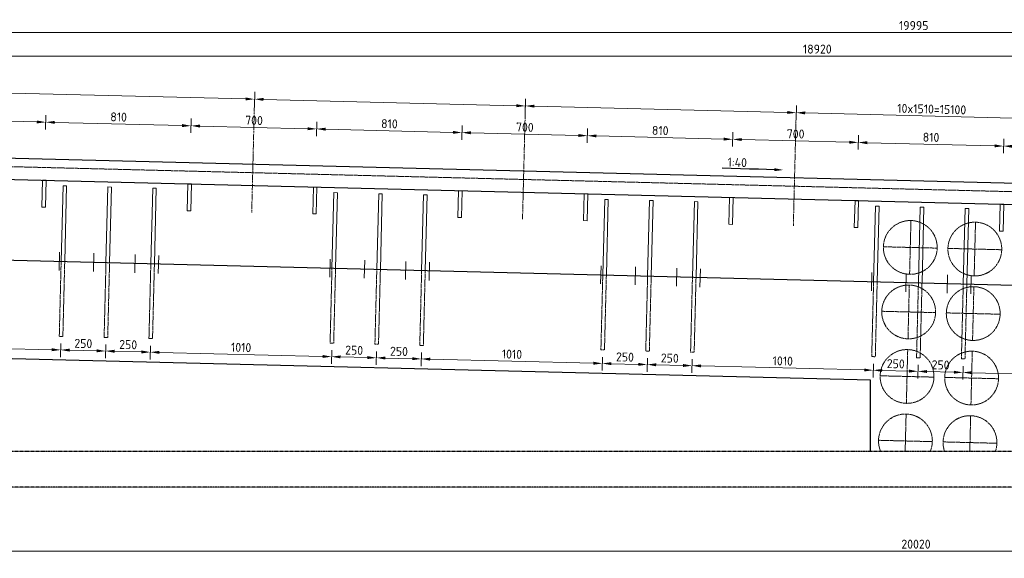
# Model space of a CAD drawing. Header units: millimetres. Extents: x -8028558 to 327273, y -63352 to 83293.
# Tile 184 of 195: x 291168 to 296656, y 13206 to 16211. Entities that reach past the tile are written whole.
import ezdxf
from ezdxf import colors
from ezdxf.entities.mleader import LeaderData, LeaderLine
from ezdxf.math import Vec2, Vec3

# ---------------------------------------------------------------- set-up
doc = ezdxf.new("R2010")
doc.units = ezdxf.units.MM
for name, pattern in [('NLCS-HIDDEN', [4, 2, -2]), ('XX-AFBREEK', [7, 4, -1, 1, -1]), ('XX-HART', [13, 4, -2, 1, -2, 4]), ('ZZ-HIDDEN-SO', [4, 2, -2])]:
    doc.linetypes.add(name, pattern=pattern)
for name, color, linetype, lineweight in [('B-CO-BC-AFBREEKLIJN-GD', 7, 'XX-AFBREEK', 25), ('B-CO-BC-BETONVORM-GD', 90, 'Continuous', 25), ('B-CO-BC-BETONVORM-GN', 10, 'ZZ-HIDDEN-SO', 13), ('B-CO-BC-BETONVORM-M', 7, 'Continuous', 18), ('B-CO-BC-STORTNAAD-GD', 10, 'BC-STORTNAAD', 25), ('B-CO-BC-VOORSPANNING-GN', 190, 'NLCS-HIDDEN', 13), ('B-CO-BC-WAPENING_HOOFDWAPENING-G', 170, 'Continuous', 18), ('B-CO-BC-WAPENING_HOOFDWAPENING-GN', 140, 'NLCS-HIDDEN', 13), ('X-XX-AL-HARTLIJN-G', 7, 'XX-HART', 18), ('X-XX-AL-M', 7, 'Continuous', 18), ('X-XX-AL-VERWIJZING-T25', 7, 'Continuous', 25)]:
    doc.layers.add(name, color=color, linetype=linetype, lineweight=lineweight)
doc.styles.add('NLCS-ISO-ANNOTATIEF-T25', font='NLCS-ISO.ttf', dxfattribs={"height": 2.5})
doc.styles.add('NLCS-ISO-MM20-T25', font='NLCS-ISO.ttf', dxfattribs={"height": 50})
doc.linetypes.add('BC-STORTNAAD', pattern='A,15,-1,[175,NLCS.SHX,S=1,R=0,X=0,Y=0],-1', length=17)
doc.dimstyles.new('NLCS-ANNOTATIEF-T25-PIJL_L0_H0', dxfattribs={"dimtxt": 2.5, "dimasz": 2.5, "dimexe": 2, "dimexo": 2, "dimgap": 0.7, "dimtad": 1, "dimdec": 0, "dimzin": 0, "dimdsep": 46, "dimtxsty": 'NLCS-ISO-ANNOTATIEF-T25', "dimcen": 0, "dimdle": 2, "dimclrd": 256, "dimclre": 256, "dimclrt": 256, "dimadec": 0, "dimazin": 0, "dimtfac": 1, "dimtdec": 3, "dimtofl": 0, "dimtmove": 0, "dimatfit": 3, "dimfxl": 2, "dimfxlon": 1, "dimtfillclr": 256, "dimtolj": 1, "dimtzin": 0, "dimlwd": -1, "dimlwe": -1, "dimarcsym": 0})
doc.dimstyles.new('NLCS-MM20-T25-PIJL_L0_H0', dxfattribs={"dimscale": 20, "dimtxt": 2.5, "dimasz": 2.5, "dimexe": 2, "dimexo": 2, "dimgap": 0.7, "dimtad": 1, "dimdec": 0, "dimzin": 0, "dimdsep": 46, "dimtxsty": 'NLCS-ISO-MM20-T25', "dimcen": 0, "dimdle": 2, "dimclrd": 256, "dimclre": 256, "dimclrt": 256, "dimadec": 0, "dimazin": 0, "dimtfac": 1, "dimtdec": 3, "dimtofl": 0, "dimtmove": 0, "dimatfit": 3, "dimfxl": 2, "dimfxlon": 1, "dimtfillclr": 256, "dimtolj": 1, "dimtzin": 0, "dimlwd": -1, "dimlwe": -1, "dimarcsym": 0})
doc.dimstyles.new('NLCS-MM20-T25-PIJL_L0_H4', dxfattribs={"dimscale": 20, "dimtxt": 2.5, "dimasz": 2.5, "dimexe": 2, "dimexo": 2, "dimgap": 0.7, "dimtad": 1, "dimdec": 0, "dimzin": 0, "dimdsep": 46, "dimtxsty": 'NLCS-ISO-MM20-T25', "dimcen": 0, "dimdle": 2, "dimclrd": 256, "dimclre": 256, "dimclrt": 256, "dimadec": 4, "dimazin": 0, "dimtfac": 1, "dimtdec": 3, "dimtofl": 0, "dimtmove": 0, "dimatfit": 3, "dimfxl": 2, "dimfxlon": 1, "dimtfillclr": 256, "dimtolj": 1, "dimtzin": 0, "dimlwd": -1, "dimlwe": -1, "dimarcsym": 0})

# ---------------------------------------------------------------- blocks, each defined once
blk = doc.blocks.new('*D7')
at = {"layer": 'B-CO-BC-BETONVORM-M', "transparency": 16777216}
for p, q in [((286154.1, 16099.3), (286154.1, 16179.3)), ((286204.1, 16139.3), (306099.1, 16139.3)), ((306149.1, 16099.3), (306149.1, 16179.3))]:
    blk.add_line(p, q, dxfattribs=at)
for points in [[(286204.1, 16147.6), (286204.1, 16130.9), (286154.1, 16139.3)], [(306099.1, 16147.6), (306099.1, 16130.9), (306149.1, 16139.3)]]:
    blk.add_solid(points, dxfattribs=at)
at = {"layer": 'B-CO-BC-BETONVORM-M', "transparency": 16777216, "insert": (296151.6, 16178.3), "char_height": 50, "attachment_point": 5, "style": 'NLCS-ISO-ANNOTATIEF-T25'}
blk.add_mtext('\\A1;19995', dxfattribs=at)
blk = doc.blocks.new('*D846')
at = {"layer": 'X-XX-AL-M', "transparency": 16777216}
for p, q in [((286154.1, 15967.9), (286154.1, 16047.9)), ((305074.1, 15967.9), (305074.1, 16047.9)), ((286204.1, 16007.9), (305024.1, 16007.9))]:
    blk.add_line(p, q, dxfattribs=at)
for points in [[(286204.1, 16016.2), (286204.1, 15999.6), (286154.1, 16007.9)], [(305024.1, 16016.2), (305024.1, 15999.6), (305074.1, 16007.9)]]:
    blk.add_solid(points, dxfattribs=at)
at = {"layer": 'X-XX-AL-M', "transparency": 16777216, "insert": (295614.1, 16046.9), "char_height": 50, "attachment_point": 5, "style": 'NLCS-ISO-MM20-T25'}
blk.add_mtext('\\A1;18920', dxfattribs=at)
blk = doc.blocks.new('*D854')
at = {"layer": 'X-XX-AL-M', "transparency": 16777216}
for p, q in [((290966.7, 15765.3), (290968.7, 15845.3)), ((292476.2, 15727.6), (292478.2, 15807.6)), ((291017.7, 15804.1), (292427.3, 15768.8))]:
    blk.add_line(p, q, dxfattribs=at)
for points in [[(291017.9, 15812.4), (291017.5, 15795.7), (290967.7, 15805.3)], [(292427.5, 15777.1), (292427.1, 15760.5), (292477.2, 15767.6)]]:
    blk.add_solid(points, dxfattribs=at)
blk = doc.blocks.new('*D855')
at = {"layer": 'X-XX-AL-M', "transparency": 16777216}
for p, q in [((292476.2, 15727.6), (292478.2, 15807.6)), ((292527.2, 15766.3), (293936.8, 15731.1)), ((293985.8, 15689.8), (293987.8, 15769.8))]:
    blk.add_line(p, q, dxfattribs=at)
for points in [[(292527.4, 15774.7), (292527, 15758), (292477.2, 15767.6)], [(293937, 15739.4), (293936.6, 15722.7), (293986.8, 15729.8)]]:
    blk.add_solid(points, dxfattribs=at)
blk = doc.blocks.new('*D856')
at = {"layer": 'X-XX-AL-M', "transparency": 16777216}
for p, q in [((293985.8, 15689.8), (293987.8, 15769.8)), ((294036.8, 15728.6), (295446.3, 15693.3)), ((295495.3, 15652.1), (295497.3, 15732.1))]:
    blk.add_line(p, q, dxfattribs=at)
for points in [[(294037, 15736.9), (294036.5, 15720.3), (293986.8, 15729.8)], [(295446.5, 15701.7), (295446.1, 15685), (295496.3, 15692.1)]]:
    blk.add_solid(points, dxfattribs=at)
blk = doc.blocks.new('*D857')
at = {"layer": 'X-XX-AL-M', "transparency": 16777216}
for p, q in [((295495.3, 15652.1), (295497.3, 15732.1)), ((295546.3, 15690.8), (296955.8, 15655.6)), ((297004.8, 15614.4), (297006.8, 15694.3))]:
    blk.add_line(p, q, dxfattribs=at)
for points in [[(295546.5, 15699.2), (295546.1, 15682.5), (295496.3, 15692.1)], [(296956.1, 15663.9), (296955.6, 15647.3), (297005.8, 15654.4)]]:
    blk.add_solid(points, dxfattribs=at)
at = {"layer": 'X-XX-AL-M', "transparency": 16777216, "insert": (296252, 15712.2), "char_height": 50, "attachment_point": 5, "rotation": 358.5679, "style": 'NLCS-ISO-MM20-T25'}
blk.add_mtext('\\A1;10x1510=15100', dxfattribs=at)
blk = doc.blocks.new('*D870')
at = {"layer": 'B-CO-BC-BETONVORM-M', "transparency": 16777216}
for p, q in [((290612.9, 15616.7), (290614.9, 15696.6)), ((290663.9, 15655.4), (291263.7, 15640.4)), ((291312.7, 15599.2), (291314.7, 15679.2))]:
    blk.add_line(p, q, dxfattribs=at)
for points in [[(290664.1, 15663.7), (290663.7, 15647.1), (290613.9, 15656.7)], [(291263.9, 15648.7), (291263.5, 15632.1), (291313.7, 15639.2)]]:
    blk.add_solid(points, dxfattribs=at)
at = {"layer": 'B-CO-BC-BETONVORM-M', "transparency": 16777216, "insert": (290964.8, 15686.9), "char_height": 50, "attachment_point": 5, "rotation": 358.5679, "style": 'NLCS-ISO-MM20-T25'}
blk.add_mtext('\\A1;700', dxfattribs=at)
blk = doc.blocks.new('*D871')
at = {"layer": 'B-CO-BC-BETONVORM-M', "transparency": 16777216}
for p, q in [((291312.7, 15599.2), (291314.7, 15679.2)), ((292122.4, 15578.9), (292124.4, 15658.9)), ((291363.7, 15637.9), (292073.4, 15620.2))]:
    blk.add_line(p, q, dxfattribs=at)
for points in [[(291363.9, 15646.2), (291363.4, 15629.6), (291313.7, 15639.2)], [(292073.6, 15628.5), (292073.2, 15611.8), (292123.4, 15618.9)]]:
    blk.add_solid(points, dxfattribs=at)
at = {"layer": 'B-CO-BC-BETONVORM-M', "transparency": 16777216, "insert": (291719.5, 15668), "char_height": 50, "attachment_point": 5, "rotation": 358.5679, "style": 'NLCS-ISO-MM20-T25'}
blk.add_mtext('\\A1;810', dxfattribs=at)
blk = doc.blocks.new('*D872')
at = {"layer": 'B-CO-BC-BETONVORM-M', "transparency": 16777216}
for p, q in [((292122.4, 15578.9), (292124.4, 15658.9)), ((292173.4, 15617.7), (292773.2, 15602.7)), ((292822.2, 15561.4), (292824.2, 15641.4))]:
    blk.add_line(p, q, dxfattribs=at)
for points in [[(292173.6, 15626), (292173.2, 15609.3), (292123.4, 15618.9)], [(292773.4, 15611), (292773, 15594.3), (292823.2, 15601.4)]]:
    blk.add_solid(points, dxfattribs=at)
at = {"layer": 'B-CO-BC-BETONVORM-M', "transparency": 16777216, "insert": (292474.3, 15649.2), "char_height": 50, "attachment_point": 5, "rotation": 358.5679, "style": 'NLCS-ISO-MM20-T25'}
blk.add_mtext('\\A1;700', dxfattribs=at)
blk = doc.blocks.new('*D873')
at = {"layer": 'B-CO-BC-BETONVORM-M', "transparency": 16777216}
for p, q in [((292822.2, 15561.4), (292824.2, 15641.4)), ((292873.2, 15600.2), (293583, 15582.4)), ((293631.9, 15541.2), (293633.9, 15621.2))]:
    blk.add_line(p, q, dxfattribs=at)
for points in [[(292873.4, 15608.5), (292873, 15591.8), (292823.2, 15601.4)], [(293583.2, 15590.8), (293582.8, 15574.1), (293632.9, 15581.2)]]:
    blk.add_solid(points, dxfattribs=at)
at = {"layer": 'B-CO-BC-BETONVORM-M', "transparency": 16777216, "insert": (293229, 15630.3), "char_height": 50, "attachment_point": 5, "rotation": 358.5679, "style": 'NLCS-ISO-MM20-T25'}
blk.add_mtext('\\A1;810', dxfattribs=at)
blk = doc.blocks.new('*D874')
at = {"layer": 'B-CO-BC-BETONVORM-M', "transparency": 16777216}
for p, q in [((293631.9, 15541.2), (293633.9, 15621.2)), ((294331.7, 15523.7), (294333.7, 15603.7)), ((293682.9, 15579.9), (294282.7, 15564.9))]:
    blk.add_line(p, q, dxfattribs=at)
for points in [[(293683.1, 15588.3), (293682.7, 15571.6), (293632.9, 15581.2)], [(294283, 15573.3), (294282.5, 15556.6), (294332.7, 15563.7)]]:
    blk.add_solid(points, dxfattribs=at)
at = {"layer": 'B-CO-BC-BETONVORM-M', "transparency": 16777216, "insert": (293983.8, 15611.4), "char_height": 50, "attachment_point": 5, "rotation": 358.5679, "style": 'NLCS-ISO-MM20-T25'}
blk.add_mtext('\\A1;700', dxfattribs=at)
blk = doc.blocks.new('*D875')
at = {"layer": 'B-CO-BC-BETONVORM-M', "transparency": 16777216}
for p, q in [((294331.7, 15523.7), (294333.7, 15603.7)), ((294382.7, 15562.4), (295092.5, 15544.7)), ((295141.5, 15503.5), (295143.5, 15583.4))]:
    blk.add_line(p, q, dxfattribs=at)
for points in [[(294382.9, 15570.8), (294382.5, 15554.1), (294332.7, 15563.7)], [(295092.7, 15553), (295092.3, 15536.4), (295142.5, 15543.4)]]:
    blk.add_solid(points, dxfattribs=at)
at = {"layer": 'B-CO-BC-BETONVORM-M', "transparency": 16777216, "insert": (294738.6, 15592.6), "char_height": 50, "attachment_point": 5, "rotation": 358.5679, "style": 'NLCS-ISO-MM20-T25'}
blk.add_mtext('\\A1;810', dxfattribs=at)
blk = doc.blocks.new('*D876')
at = {"layer": 'B-CO-BC-BETONVORM-M', "transparency": 16777216}
for p, q in [((295141.5, 15503.5), (295143.5, 15583.4)), ((295192.5, 15542.2), (295792.3, 15527.2)), ((295841.3, 15486), (295843.3, 15565.9))]:
    blk.add_line(p, q, dxfattribs=at)
for points in [[(295192.7, 15550.5), (295192.3, 15533.9), (295142.5, 15543.4)], [(295792.5, 15535.5), (295792.1, 15518.9), (295842.3, 15526)]]:
    blk.add_solid(points, dxfattribs=at)
at = {"layer": 'B-CO-BC-BETONVORM-M', "transparency": 16777216, "insert": (295493.3, 15573.7), "char_height": 50, "attachment_point": 5, "rotation": 358.5679, "style": 'NLCS-ISO-MM20-T25'}
blk.add_mtext('\\A1;700', dxfattribs=at)
blk = doc.blocks.new('*D877')
at = {"layer": 'B-CO-BC-BETONVORM-M', "transparency": 16777216}
for p, q in [((295841.3, 15486), (295843.3, 15565.9)), ((296651, 15465.7), (296653, 15545.7)), ((295892.2, 15524.7), (296602, 15507))]:
    blk.add_line(p, q, dxfattribs=at)
for points in [[(295892.4, 15533), (295892, 15516.4), (295842.3, 15526)], [(296602.2, 15515.3), (296601.8, 15498.6), (296652, 15505.7)]]:
    blk.add_solid(points, dxfattribs=at)
at = {"layer": 'B-CO-BC-BETONVORM-M', "transparency": 16777216, "insert": (296248.1, 15554.8), "char_height": 50, "attachment_point": 5, "rotation": 358.5679, "style": 'NLCS-ISO-MM20-T25'}
blk.add_mtext('\\A1;810', dxfattribs=at)
blk = doc.blocks.new('*D878')
at = {"layer": 'B-CO-BC-BETONVORM-M', "transparency": 16777216}
for p, q in [((296651, 15465.7), (296653, 15545.7)), ((296702, 15504.5), (297301.8, 15489.5)), ((297350.8, 15448.2), (297352.8, 15528.2))]:
    blk.add_line(p, q, dxfattribs=at)
for points in [[(296702.2, 15512.8), (296701.8, 15496.1), (296652, 15505.7)], [(297302, 15497.8), (297301.6, 15481.1), (297351.8, 15488.2)]]:
    blk.add_solid(points, dxfattribs=at)
at = {"layer": 'B-CO-BC-BETONVORM-M', "transparency": 16777216, "insert": (297002.9, 15535.9), "char_height": 50, "attachment_point": 5, "rotation": 358.5679, "style": 'NLCS-ISO-MM20-T25'}
blk.add_mtext('\\A1;700', dxfattribs=at)
blk = doc.blocks.new('*D906')
at = {"layer": 'X-XX-AL-M', "transparency": 16777216}
for p, q in [((290388.1, 14429.4), (290386.2, 14353.8)), ((290437.2, 14392.5), (291346.9, 14369.8)), ((291397.8, 14404.1), (291395.9, 14328.5))]:
    blk.add_line(p, q, dxfattribs=at)
for points in [[(290437.4, 14400.9), (290437, 14384.2), (290387.2, 14393.8)], [(291347.1, 14378.1), (291346.7, 14361.4), (291396.9, 14368.5)]]:
    blk.add_solid(points, dxfattribs=at)
at = {"layer": 'X-XX-AL-M', "transparency": 16777216, "insert": (290893, 14420.1), "char_height": 50, "attachment_point": 5, "rotation": 358.5679, "style": 'NLCS-ISO-MM20-T25'}
blk.add_mtext('\\A1;1010', dxfattribs=at)
blk = doc.blocks.new('*D907')
at = {"layer": 'X-XX-AL-M', "transparency": 16777216}
for p, q in [((291397.8, 14404.1), (291395.9, 14328.5)), ((291647.7, 14397.9), (291645.8, 14322.3)), ((291446.9, 14367.3), (291596.8, 14363.5))]:
    blk.add_line(p, q, dxfattribs=at)
for points in [[(291447.1, 14375.6), (291446.7, 14358.9), (291396.9, 14368.5)], [(291597, 14371.9), (291596.6, 14355.2), (291646.8, 14362.3)]]:
    blk.add_solid(points, dxfattribs=at)
at = {"layer": 'X-XX-AL-M', "transparency": 16777216, "insert": (291522.8, 14404.4), "char_height": 50, "attachment_point": 5, "rotation": 358.5679, "style": 'NLCS-ISO-MM20-T25'}
blk.add_mtext('\\A1;250', dxfattribs=at)
blk = doc.blocks.new('*D908')
at = {"layer": 'X-XX-AL-M', "transparency": 16777216}
for p, q in [((291647.7, 14397.9), (291645.8, 14322.3)), ((291897.6, 14391.6), (291895.7, 14316)), ((291696.8, 14361), (291846.8, 14357.3))]:
    blk.add_line(p, q, dxfattribs=at)
for points in [[(291697, 14369.4), (291696.6, 14352.7), (291646.8, 14362.3)], [(291847, 14365.6), (291846.5, 14348.9), (291896.7, 14356)]]:
    blk.add_solid(points, dxfattribs=at)
at = {"layer": 'X-XX-AL-M', "transparency": 16777216, "insert": (291772.8, 14398.1), "char_height": 50, "attachment_point": 5, "rotation": 358.5679, "style": 'NLCS-ISO-MM20-T25'}
blk.add_mtext('\\A1;250', dxfattribs=at)
blk = doc.blocks.new('*D909')
at = {"layer": 'X-XX-AL-M', "transparency": 16777216}
for p, q in [((291897.6, 14391.6), (291895.7, 14316)), ((291946.7, 14354.8), (292856.4, 14332)), ((292907.3, 14366.4), (292905.4, 14290.8))]:
    blk.add_line(p, q, dxfattribs=at)
for points in [[(291946.9, 14363.1), (291946.5, 14346.5), (291896.7, 14356)], [(292856.6, 14340.4), (292856.2, 14323.7), (292906.4, 14330.8)]]:
    blk.add_solid(points, dxfattribs=at)
at = {"layer": 'X-XX-AL-M', "transparency": 16777216, "insert": (292402.6, 14382.4), "char_height": 50, "attachment_point": 5, "rotation": 358.5679, "style": 'NLCS-ISO-MM20-T25'}
blk.add_mtext('\\A1;1010', dxfattribs=at)
blk = doc.blocks.new('*D910')
at = {"layer": 'X-XX-AL-M', "transparency": 16777216}
for p, q in [((292907.3, 14366.4), (292905.4, 14290.8)), ((292956.4, 14329.5), (293106.4, 14325.8)), ((293157.2, 14360.1), (293155.3, 14284.6))]:
    blk.add_line(p, q, dxfattribs=at)
for points in [[(292956.6, 14337.9), (292956.2, 14321.2), (292906.4, 14330.8)], [(293106.6, 14334.1), (293106.2, 14317.5), (293156.3, 14324.5)]]:
    blk.add_solid(points, dxfattribs=at)
at = {"layer": 'X-XX-AL-M', "transparency": 16777216, "insert": (293032.4, 14366.7), "char_height": 50, "attachment_point": 5, "rotation": 358.5679, "style": 'NLCS-ISO-MM20-T25'}
blk.add_mtext('\\A1;250', dxfattribs=at)
blk = doc.blocks.new('*D911')
at = {"layer": 'X-XX-AL-M', "transparency": 16777216}
for p, q in [((293157.2, 14360.1), (293155.3, 14284.6)), ((293407.2, 14353.9), (293405.3, 14278.3)), ((293206.3, 14323.3), (293356.3, 14319.5))]:
    blk.add_line(p, q, dxfattribs=at)
for points in [[(293206.5, 14331.6), (293206.1, 14315), (293156.3, 14324.5)], [(293356.5, 14327.9), (293356.1, 14311.2), (293406.3, 14318.3)]]:
    blk.add_solid(points, dxfattribs=at)
at = {"layer": 'X-XX-AL-M', "transparency": 16777216, "insert": (293282.3, 14360.4), "char_height": 50, "attachment_point": 5, "rotation": 358.5679, "style": 'NLCS-ISO-MM20-T25'}
blk.add_mtext('\\A1;250', dxfattribs=at)
blk = doc.blocks.new('*D912')
at = {"layer": 'X-XX-AL-M', "transparency": 16777216}
for p, q in [((293407.2, 14353.9), (293405.3, 14278.3)), ((294416.8, 14328.7), (294415, 14253.1)), ((293456.2, 14317), (294366, 14294.3))]:
    blk.add_line(p, q, dxfattribs=at)
for points in [[(293456.5, 14325.4), (293456, 14308.7), (293406.3, 14318.3)], [(294366.2, 14302.6), (294365.8, 14286), (294415.9, 14293.1)]]:
    blk.add_solid(points, dxfattribs=at)
at = {"layer": 'X-XX-AL-M', "transparency": 16777216, "insert": (293912.1, 14344.7), "char_height": 50, "attachment_point": 5, "rotation": 358.5679, "style": 'NLCS-ISO-MM20-T25'}
blk.add_mtext('\\A1;1010', dxfattribs=at)
blk = doc.blocks.new('*D913')
at = {"layer": 'X-XX-AL-M', "transparency": 16777216}
for p, q in [((294416.8, 14328.7), (294415, 14253.1)), ((294465.9, 14291.8), (294615.9, 14288.1)), ((294666.8, 14322.4), (294664.9, 14246.8))]:
    blk.add_line(p, q, dxfattribs=at)
for points in [[(294466.1, 14300.1), (294465.7, 14283.5), (294415.9, 14293.1)], [(294616.1, 14296.4), (294615.7, 14279.7), (294665.9, 14286.8)]]:
    blk.add_solid(points, dxfattribs=at)
at = {"layer": 'X-XX-AL-M', "transparency": 16777216, "insert": (294541.9, 14328.9), "char_height": 50, "attachment_point": 5, "rotation": 358.5679, "style": 'NLCS-ISO-MM20-T25'}
blk.add_mtext('\\A1;250', dxfattribs=at)
blk = doc.blocks.new('*D914')
at = {"layer": 'X-XX-AL-M', "transparency": 16777216}
for p, q in [((294666.8, 14322.4), (294664.9, 14246.8)), ((294715.9, 14285.6), (294865.8, 14281.8)), ((294916.7, 14316.2), (294914.8, 14240.6))]:
    blk.add_line(p, q, dxfattribs=at)
for points in [[(294716.1, 14293.9), (294715.6, 14277.2), (294665.9, 14286.8)], [(294866, 14290.1), (294865.6, 14273.5), (294915.8, 14280.6)]]:
    blk.add_solid(points, dxfattribs=at)
at = {"layer": 'X-XX-AL-M', "transparency": 16777216, "insert": (294791.8, 14322.7), "char_height": 50, "attachment_point": 5, "rotation": 358.5679, "style": 'NLCS-ISO-MM20-T25'}
blk.add_mtext('\\A1;250', dxfattribs=at)
blk = doc.blocks.new('*D915')
at = {"layer": 'X-XX-AL-M', "transparency": 16777216}
for p, q in [((294916.7, 14316.2), (294914.8, 14240.6)), ((294965.8, 14279.3), (295875.5, 14256.6)), ((295926.4, 14290.9), (295924.5, 14215.3))]:
    blk.add_line(p, q, dxfattribs=at)
for points in [[(294966, 14287.6), (294965.6, 14271), (294915.8, 14280.6)], [(295875.7, 14264.9), (295875.3, 14248.2), (295925.5, 14255.3)]]:
    blk.add_solid(points, dxfattribs=at)
at = {"layer": 'X-XX-AL-M', "transparency": 16777216, "insert": (295421.6, 14306.9), "char_height": 50, "attachment_point": 5, "rotation": 358.5679, "style": 'NLCS-ISO-MM20-T25'}
blk.add_mtext('\\A1;1010', dxfattribs=at)
blk = doc.blocks.new('*D916')
at = {"layer": 'X-XX-AL-M', "transparency": 16777216}
for p, q in [((295926.4, 14290.9), (295924.5, 14215.3)), ((296176.3, 14284.7), (296174.4, 14209.1)), ((295975.5, 14254.1), (296125.4, 14250.3))]:
    blk.add_line(p, q, dxfattribs=at)
for points in [[(295975.7, 14262.4), (295975.3, 14245.7), (295925.5, 14255.3)], [(296125.6, 14258.6), (296125.2, 14242), (296175.4, 14249.1)]]:
    blk.add_solid(points, dxfattribs=at)
at = {"layer": 'X-XX-AL-M', "transparency": 16777216, "insert": (296051.4, 14291.2), "char_height": 50, "attachment_point": 5, "rotation": 358.5679, "style": 'NLCS-ISO-MM20-T25'}
blk.add_mtext('\\A1;250', dxfattribs=at)
blk = doc.blocks.new('*D917')
at = {"layer": 'X-XX-AL-M', "transparency": 16777216}
for p, q in [((296176.3, 14284.7), (296174.4, 14209.1)), ((296426.2, 14278.4), (296424.3, 14202.8)), ((296225.4, 14247.8), (296375.3, 14244.1))]:
    blk.add_line(p, q, dxfattribs=at)
for points in [[(296225.6, 14256.1), (296225.2, 14239.5), (296175.4, 14249.1)], [(296375.5, 14252.4), (296375.1, 14235.7), (296425.3, 14242.8)]]:
    blk.add_solid(points, dxfattribs=at)
at = {"layer": 'X-XX-AL-M', "transparency": 16777216, "insert": (296301.3, 14284.9), "char_height": 50, "attachment_point": 5, "rotation": 358.5679, "style": 'NLCS-ISO-MM20-T25'}
blk.add_mtext('\\A1;250', dxfattribs=at)
blk = doc.blocks.new('*D918')
at = {"layer": 'X-XX-AL-M', "transparency": 16777216}
for p, q in [((296426.2, 14278.4), (296424.3, 14202.8)), ((296475.3, 14241.6), (297385, 14218.8)), ((297435.9, 14253.2), (297434, 14177.6))]:
    blk.add_line(p, q, dxfattribs=at)
for points in [[(296475.5, 14249.9), (296475.1, 14233.2), (296425.3, 14242.8)], [(297385.2, 14227.2), (297384.8, 14210.5), (297435, 14217.6)]]:
    blk.add_solid(points, dxfattribs=at)
at = {"layer": 'X-XX-AL-M', "transparency": 16777216, "insert": (296931.1, 14269.2), "char_height": 50, "attachment_point": 5, "rotation": 358.5679, "style": 'NLCS-ISO-MM20-T25'}
blk.add_mtext('\\A1;1010', dxfattribs=at)
blk = doc.blocks.new('*D1093')
at = {"layer": 'X-XX-AL-M', "transparency": 16777216}
for p, q in [((286154.1, 13285.8), (286154.1, 13205.8)), ((306174.1, 13285.8), (306174.1, 13205.8)), ((286204.1, 13245.8), (306124.1, 13245.8))]:
    blk.add_line(p, q, dxfattribs=at)
for points in [[(286204.1, 13254.1), (286204.1, 13237.4), (286154.1, 13245.8)], [(306124.1, 13254.1), (306124.1, 13237.4), (306174.1, 13245.8)]]:
    blk.add_solid(points, dxfattribs=at)
at = {"layer": 'X-XX-AL-M', "transparency": 16777216, "insert": (296164.1, 13284.8), "char_height": 50, "attachment_point": 5, "style": 'NLCS-ISO-MM20-T25'}
blk.add_mtext('\\A1;20020', dxfattribs=at)

msp = doc.modelspace()

# ---------------------------------------------------------------- linework, layer by layer
at = {"layer": 'B-CO-BC-AFBREEKLIJN-GD', "flags": 128}
for points in [[(306999.4, 13802.3), (285250.6, 13802.3)], [(306999.4, 13602.3), (285250.5, 13602.3)]]:
    msp.add_lwpolyline(points, dxfattribs=at)
at = {"layer": 'B-CO-BC-BETONVORM-GD', "flags": 128}
for points in [[(286154.1, 15563.9), (304919.7, 15094.7)], [(286154.1, 15443.8), (305118.3, 14969.7)], [(295910.6, 14199.6), (290377.7, 14337.9)], [(295910.6, 13802.3), (295910.6, 14199.6)]]:
    msp.add_lwpolyline(points, dxfattribs=at)
at = {"layer": 'B-CO-BC-BETONVORM-GN', "flags": 128}
msp.add_lwpolyline([(286154.1, 15515.1), (305074.1, 15042.1)], dxfattribs=at)
at = {"layer": 'B-CO-BC-STORTNAAD-GD', "flags": 128}
msp.add_lwpolyline([(286154.1, 14993.7), (306149.1, 14493.8)], dxfattribs=at)
at = {"layer": 'B-CO-BC-VOORSPANNING-GN', "flags": 128}
for points in [[(296128.5, 14790.3), (296136, 15090.2)], [(296488.4, 14781.3), (296495.9, 15081.2)], [(295982.3, 14944), (296282.2, 14936.5)], [(296342.2, 14935), (296642.1, 14927.5)], [(296119.5, 14430.4), (296127, 14730.3)], [(296479.4, 14421.4), (296486.9, 14721.3)], [(295973.3, 14584.1), (296273.2, 14576.6)], [(296333.2, 14575.1), (296633.1, 14567.6)], [(296110.5, 14070.5), (296118, 14370.4)], [(296470.4, 14061.5), (296477.9, 14361.4)], [(296264.2, 14216.7), (295964.3, 14224.2)], [(296624.1, 14207.7), (296324.2, 14215.2)], [(296103.8, 13802.3), (296109, 14010.5)], [(296463.9, 13802.3), (296468.9, 14001.5)], [(295955.3, 13864.3), (296255.2, 13856.8)], [(296315.2, 13855.3), (296615.1, 13847.8)]]:
    msp.add_lwpolyline(points, dxfattribs=at)
for points in [[(296243.5, 13802.3, 1.507604), (295967.1, 13802.3)], [(296606.8, 13802.3, 1.407244), (296323.5, 13802.3)]]:
    msp.add_lwpolyline(points, format="xyb", dxfattribs=at)
at = {"layer": 'B-CO-BC-VOORSPANNING-GN'}
for centre in [(296132.3, 14940.3), (296492.1, 14931.3), (296123.3, 14580.4), (296483.2, 14571.4), (296114.3, 14220.5), (296474.2, 14211.5)]:
    msp.add_circle(centre, 150, dxfattribs=at)
at = {"layer": 'B-CO-BC-WAPENING_HOOFDWAPENING-G', "flags": 128}
for points in [[(291291.8, 15165.3), (291295.6, 15315.3)], [(291295.6, 15315.3), (291315.6, 15314.8)], [(291311.8, 15164.8), (291315.6, 15314.8)], [(291399.2, 14862.6), (291409.8, 15284.1)], [(291409.8, 15284.1), (291429.8, 15283.6)], [(291419.2, 14862.1), (291429.8, 15283.6)], [(291649.2, 14856.3), (291659.7, 15277.9)], [(291659.7, 15277.9), (291679.7, 15277.4)], [(291669.2, 14855.8), (291679.7, 15277.4)], [(291899.1, 14850.1), (291909.6, 15271.6)], [(291909.6, 15271.6), (291929.6, 15271.1)], [(291919.1, 14849.6), (291929.6, 15271.1)], [(292101.6, 15145.1), (292105.3, 15295)], [(292105.3, 15295), (292125.3, 15294.5)], [(292121.6, 15144.6), (292125.3, 15294.5)], [(292801.4, 15127.6), (292805.1, 15277.5)], [(292805.1, 15277.5), (292825.1, 15277)], [(292821.3, 15127.1), (292825.1, 15277)], [(292908.8, 14824.8), (292919.3, 15246.4)], [(292919.3, 15246.4), (292939.3, 15245.9)], [(292928.8, 14824.3), (292939.3, 15245.9)], [(293158.7, 14818.6), (293169.2, 15240.1)], [(293169.2, 15240.1), (293189.2, 15239.6)], [(293178.7, 14818.1), (293189.2, 15239.6)], [(293408.6, 14812.3), (293419.2, 15233.9)], [(293419.2, 15233.9), (293439.1, 15233.4)], [(293428.6, 14811.8), (293439.1, 15233.4)], [(293611.1, 15107.3), (293614.8, 15257.3)], [(293614.8, 15257.3), (293634.8, 15256.8)], [(293631.1, 15106.8), (293634.8, 15256.8)], [(294310.9, 15089.9), (294314.6, 15239.8)], [(294314.6, 15239.8), (294334.6, 15239.3)], [(294330.9, 15089.4), (294334.6, 15239.3)], [(294418.3, 14787.1), (294428.8, 15208.6)], [(294428.8, 15208.6), (294448.8, 15208.1)], [(294438.3, 14786.6), (294448.8, 15208.1)], [(295120.6, 15069.6), (295124.4, 15219.6)], [(295124.4, 15219.6), (295144.4, 15219.1)], [(295140.6, 15069.1), (295144.4, 15219.1)], [(291291.8, 15165.3), (291311.8, 15164.8)], [(294668.2, 14780.8), (294678.8, 15202.4)], [(294678.8, 15202.4), (294698.8, 15201.9)], [(294688.2, 14780.3), (294698.8, 15201.9)], [(294918.1, 14774.6), (294928.7, 15196.1)], [(294928.7, 15196.1), (294948.7, 15195.6)], [(294938.1, 14774.1), (294948.7, 15195.6)], [(295820.4, 15052.1), (295824.2, 15202.1)], [(295824.2, 15202.1), (295844.1, 15201.6)], [(295840.4, 15051.6), (295844.1, 15201.6)], [(295927.8, 14749.3), (295938.4, 15170.9)], [(295938.4, 15170.9), (295958.4, 15170.4)], [(295947.8, 14748.8), (295958.4, 15170.4)], [(296177.7, 14743.1), (296188.3, 15164.6)], [(296188.3, 15164.6), (296208.3, 15164.1)], [(296197.7, 14742.6), (296208.3, 15164.1)], [(296427.7, 14736.8), (296438.2, 15158.4)], [(296438.2, 15158.4), (296458.2, 15157.9)], [(296447.7, 14736.3), (296458.2, 15157.9)], [(296630.2, 15031.9), (296633.9, 15181.8)], [(296633.9, 15181.8), (296653.9, 15181.3)], [(296650.1, 15031.4), (296653.9, 15181.3)], [(292101.6, 15145.1), (292121.6, 15144.6)], [(292801.4, 15127.6), (292821.3, 15127.1)], [(293611.1, 15107.3), (293631.1, 15106.8)], [(294310.9, 15089.9), (294330.9, 15089.4)], [(295120.6, 15069.6), (295140.6, 15069.1)], [(295820.4, 15052.1), (295840.4, 15051.6)], [(296630.2, 15031.9), (296650.1, 15031.4)], [(291387.4, 14812.1), (291389.9, 14913.5)], [(291579.1, 14806.6), (291581.6, 14908)], [(291809.4, 14799.1), (291811.9, 14900.5)], [(291940.7, 14794.5), (291943.2, 14895.8)], [(292896.9, 14774.4), (292899.4, 14875.8)], [(293088.6, 14768.9), (293091.1, 14870.2)], [(293318.9, 14761.4), (293321.4, 14862.7)], [(293450.2, 14756.7), (293452.7, 14858.1)], [(294406.4, 14736.7), (294409, 14838)], [(294598.1, 14731.1), (294600.7, 14832.5)], [(294828.4, 14723.6), (294830.9, 14825)], [(294959.7, 14719), (294962.3, 14820.3)], [(295915.9, 14698.9), (295918.5, 14800.3)], [(296107.7, 14693.4), (296110.2, 14794.8)], [(296337.9, 14685.9), (296340.5, 14787.3)], [(296469.3, 14681.2), (296471.8, 14782.6)]]:
    msp.add_lwpolyline(points, dxfattribs=at)
at = {"layer": 'B-CO-BC-WAPENING_HOOFDWAPENING-GN', "flags": 128}
for points in [[(291399.2, 14862.6), (291388.8, 14444.4)], [(291419.2, 14862.1), (291408.8, 14443.9)], [(291649.2, 14856.3), (291638.7, 14438.1)], [(291669.2, 14855.8), (291658.7, 14437.6)], [(291899.1, 14850.1), (291888.6, 14431.9)], [(291919.1, 14849.6), (291908.6, 14431.4)], [(292908.8, 14824.8), (292898.3, 14406.6)], [(292928.8, 14824.3), (292918.3, 14406.1)], [(293158.7, 14818.6), (293148.2, 14400.4)], [(293178.7, 14818.1), (293168.2, 14399.9)], [(293408.6, 14812.3), (293398.2, 14394.1)], [(293428.6, 14811.8), (293418.2, 14393.6)], [(294418.3, 14787.1), (294407.8, 14368.9)], [(294438.3, 14786.6), (294427.8, 14368.4)], [(294668.2, 14780.8), (294657.8, 14362.6)], [(294688.2, 14780.3), (294677.8, 14362.1)], [(294918.1, 14774.6), (294907.7, 14356.4)], [(294938.1, 14774.1), (294927.7, 14355.9)], [(295927.8, 14749.3), (295917.4, 14331.1)], [(295947.8, 14748.8), (295937.4, 14330.7)], [(296177.7, 14743.1), (296167.3, 14324.9)], [(296197.7, 14742.6), (296187.3, 14324.4)], [(296427.7, 14736.8), (296417.2, 14318.7)], [(296447.7, 14736.3), (296437.2, 14318.2)], [(291388.8, 14444.4), (291408.8, 14443.9)], [(291638.7, 14438.1), (291658.7, 14437.6)], [(291888.6, 14431.9), (291908.6, 14431.4)], [(292898.3, 14406.6), (292918.3, 14406.1)], [(293148.2, 14400.4), (293168.2, 14399.9)], [(293398.2, 14394.1), (293418.2, 14393.6)], [(294407.8, 14368.9), (294427.8, 14368.4)], [(294657.8, 14362.6), (294677.8, 14362.1)], [(294907.7, 14356.4), (294927.7, 14355.9)], [(295917.4, 14331.1), (295937.4, 14330.7)], [(296167.3, 14324.9), (296187.3, 14324.4)], [(296417.2, 14318.7), (296437.2, 14318.2)]]:
    msp.add_lwpolyline(points, dxfattribs=at)
at = {"layer": 'X-XX-AL-HARTLIJN-G', "flags": 128}
for points in [[(292461.5, 15136.1), (292477.2, 15767.6)], [(293971, 15098.4), (293986.8, 15729.8)], [(295480.5, 15060.6), (295496.3, 15692.1)]]:
    msp.add_lwpolyline(points, dxfattribs=at)

# ---------------------------------------------------------------- dimensions: what is measured, and where the dimension line sits
at = {"layer": 'B-CO-BC-BETONVORM-M'}
dim = msp.add_linear_dim(base=(306149.1, 16139.3), p1=(286154.1, 15563.9), p2=(306149.1, 15014.5), dimstyle='NLCS-ANNOTATIEF-T25-PIJL_L0_H0', dxfattribs=at)
dim.commit()
dim.dimension.update_dxf_attribs({"geometry": '*D7', "text_midpoint": (296151.6, 16178.3)})
for base, p1, p2, picture, middle in [((291313.7, 15639.2), (290605.8, 15332.5), (291305.6, 15315), '*D870', (290964.8, 15686.9)), ((292123.4, 15618.9), (291305.6, 15315), (292115.3, 15294.8), '*D871', (291719.5, 15668)), ((292823.2, 15601.4), (292115.3, 15294.8), (292815.1, 15277.3), '*D872', (292474.3, 15649.2)), ((293632.9, 15581.2), (292815.1, 15277.3), (293624.8, 15257.1), '*D873', (293229, 15630.3)), ((294332.7, 15563.7), (293624.8, 15257.1), (294324.6, 15239.6), '*D874', (293983.8, 15611.4)), ((295142.5, 15543.4), (294324.6, 15239.6), (295134.4, 15219.3), '*D875', (294738.6, 15592.6)), ((295842.3, 15526), (295134.4, 15219.3), (295834.2, 15201.8), '*D876', (295493.3, 15573.7)), ((296652, 15505.7), (295834.2, 15201.8), (296643.9, 15181.6), '*D877', (296248.1, 15554.8)), ((297351.8, 15488.2), (296643.9, 15181.6), (297343.7, 15164.1), '*D878', (297002.9, 15535.9))]:
    dim = msp.add_linear_dim(base=base, p1=p1, p2=p2, angle=178.5679, dimstyle='NLCS-MM20-T25-PIJL_L0_H0', dxfattribs=at)
    dim.commit()
    dim.dimension.update_dxf_attribs({"geometry": picture, "text_midpoint": middle})
at = {"layer": 'X-XX-AL-M'}
dim = msp.add_linear_dim(base=(305074.1, 16007.9), p1=(286154.1, 15563.9), p2=(305074.1, 15122.4), dimstyle='NLCS-MM20-T25-PIJL_L0_H4', dxfattribs=at)
dim.commit()
dim.dimension.update_dxf_attribs({"geometry": '*D846', "text_midpoint": (295614.1, 16007.9), "dimtype": 160})
for base, p1, p2, text, picture, middle in [((292477.2, 15767.6), (290955.7, 15323.8), (292465.2, 15286), ' ', '*D854', (291722.5, 15786.4)), ((293986.8, 15729.8), (292465.2, 15286), (293974.7, 15248.3), ' ', '*D855', (293232, 15748.7)), ((295496.3, 15692.1), (293974.7, 15248.3), (295484.3, 15210.6), ' ', '*D856', (294741.5, 15711)), ((297005.8, 15654.4), (295484.3, 15210.6), (296993.8, 15172.8), '10x<>=15100', '*D857', (296252, 15712.2))]:
    dim = msp.add_linear_dim(base=base, p1=p1, p2=p2, angle=178.5679, text=text, dimstyle='NLCS-MM20-T25-PIJL_L0_H4', dxfattribs=at)
    dim.commit()
    dim.dimension.update_dxf_attribs({"geometry": picture, "text_midpoint": middle})
for base, p1, p2, picture, middle in [((291396.9, 14368.5), (290389.1, 14469.4), (291398.8, 14444.1), '*D906', (290893, 14420.1)), ((291646.8, 14362.3), (291398.8, 14444.1), (291648.7, 14437.9), '*D907', (291522.8, 14404.4)), ((291896.7, 14356), (291648.7, 14437.9), (291898.6, 14431.6), '*D908', (291772.8, 14398.1)), ((292906.4, 14330.8), (291898.6, 14431.6), (292908.3, 14406.4), '*D909', (292402.6, 14382.4)), ((293156.3, 14324.5), (292908.3, 14406.4), (293158.2, 14400.1), '*D910', (293032.4, 14366.7)), ((293406.3, 14318.3), (293158.2, 14400.1), (293408.2, 14393.9), '*D911', (293282.3, 14360.4)), ((294415.9, 14293.1), (293408.2, 14393.9), (294417.8, 14368.6), '*D912', (293912.1, 14344.7)), ((294665.9, 14286.8), (294417.8, 14368.6), (294667.8, 14362.4), '*D913', (294541.9, 14328.9)), ((294915.8, 14280.6), (294667.8, 14362.4), (294917.7, 14356.1), '*D914', (294791.8, 14322.7)), ((295925.5, 14255.3), (294917.7, 14356.1), (295927.4, 14330.9), '*D915', (295421.6, 14306.9)), ((296175.4, 14249.1), (295927.4, 14330.9), (296177.3, 14324.7), '*D916', (296051.4, 14291.2)), ((296425.3, 14242.8), (296177.3, 14324.7), (296427.2, 14318.4), '*D917', (296301.3, 14284.9)), ((297435, 14217.6), (296427.2, 14318.4), (297436.9, 14293.2), '*D918', (296931.1, 14269.2))]:
    dim = msp.add_linear_dim(base=base, p1=p1, p2=p2, angle=178.5679, dimstyle='NLCS-MM20-T25-PIJL_L0_H4', dxfattribs=at)
    dim.commit()
    dim.dimension.update_dxf_attribs({"geometry": picture, "text_midpoint": middle})
dim = msp.add_linear_dim(base=(306174.1, 13245.8), p1=(286154.1, 13602.3), p2=(306174.1, 13602.3), dimstyle='NLCS-MM20-T25-PIJL_L0_H4', dxfattribs=at)
dim.commit()
dim.dimension.update_dxf_attribs({"geometry": '*D1093', "text_midpoint": (296164.1, 13284.8)})

# ---------------------------------------------------------------- leaders
at = {"layer": 'X-XX-AL-VERWIJZING-T25'}
ml = msp.add_multileader_mtext('Standard', dxfattribs=at)
ml.set_content('1:40', color=256, style='NLCS-ISO-MM20-T25')
ml.set_leader_properties(color=256, linetype='ByLayer', lineweight=-1)
ml.build(insert=Vec2(0, 0))
ml.multileader.update_dxf_attribs({"text_left_attachment_type": 5, "text_right_attachment_type": 5, "dogleg_length": 50, "arrow_head_size": 50})
ctx = ml.context
ctx.base_point, ctx.char_height, ctx.arrow_head_size, ctx.landing_gap_size, ctx.plane_origin, ctx.plane_x_axis, ctx.plane_y_axis = Vec3(295095.3, 15381.7), 50, 50, 18, Vec3(295424.8, 15372.7), Vec3(0.999624, -0.027417), Vec3(0.027417, 0.999624)
ctx.left_attachment, ctx.right_attachment = 5, 5
notes = []
notes.append((ctx, [(0, (1, 1, 0), (295286.2, 15376.5), (-0.999624, 0.027417), 50, [(0, [(295424.8, 15372.7)], 0, [])])]))
ctx.mtext.insert, ctx.mtext.text_direction, ctx.mtext.rotation, ctx.mtext.flow_direction = Vec3(295114.9, 15441.2), Vec3(0.999624, -0.027417), 6.255765, 5
for ctx, leaders in notes:
    for number, flags, end, landing, length, lines in leaders:
        leader = LeaderData()
        leader.index, (leader.has_last_leader_line, leader.has_dogleg_vector, leader.attachment_direction) = number, flags
        leader.last_leader_point, leader.dogleg_vector, leader.dogleg_length = Vec3(end), Vec3(landing), length
        for number, points, colour, breaks in lines:
            line = LeaderLine()
            line.index, line.vertices, line.color, line.breaks = number, Vec3.list(points), colors.encode_raw_color(colour), breaks
            leader.lines.append(line)
        ctx.leaders.append(leader)

doc.saveas('drawing.dxf')
